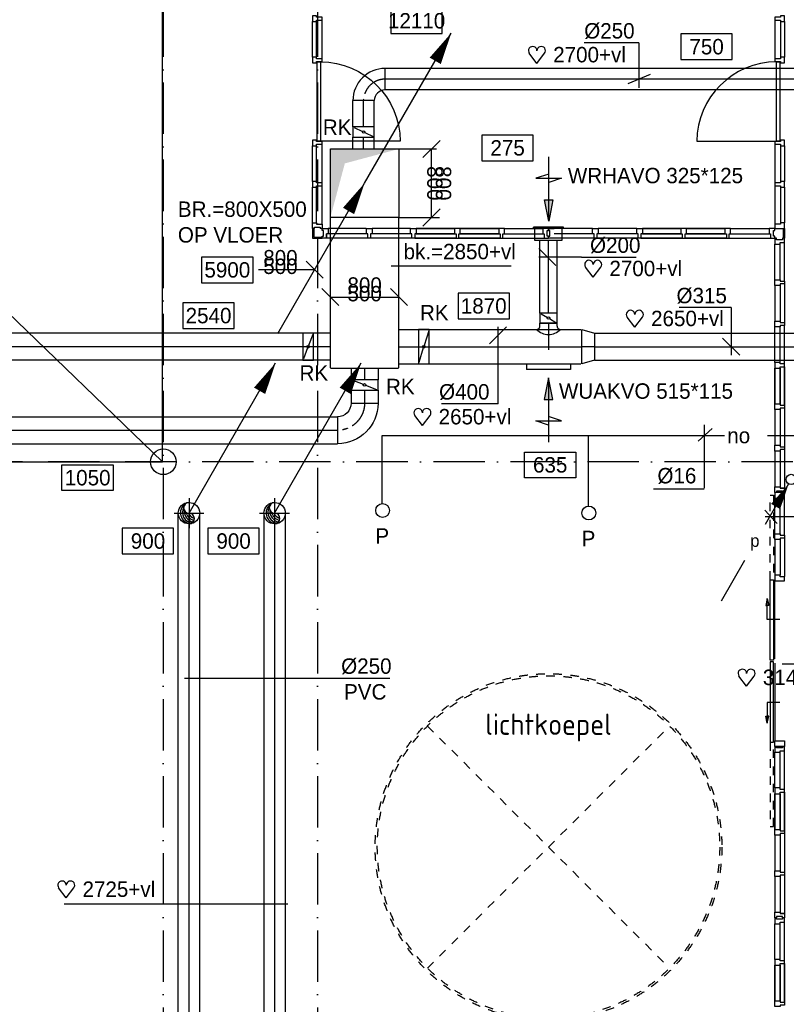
# Model space of a CAD drawing. Extents: x -39327 to 109237, y 358172 to 442272.
# Tile 92 of 96: x 69030 to 77986, y 422657 to 434156. Entities that reach past the tile are written whole.
import ezdxf
from ezdxf.enums import TextEntityAlignment as Align

# ---------------------------------------------------------------- set-up
doc = ezdxf.new("R2010")
doc.units = 0
doc.header["$LTSCALE"] = 100
for name, pattern in [('2322000', [45, 40, -5]), ('CENTER2', [11.25, 7.5, -1.25, 1.25, -1.25]), ('CENTER4', [5, 3.125, -0.625, 0.625, -0.625]), ('DASHDOT', [9, 6, -1.5, 0, -1.5]), ('HIDDEN', [2, 1, -1]), ('LURETOUR', [6, 4, -2])]:
    doc.linetypes.add(name, pattern=pattern)
doc.layers.get('0').update_dxf_attribs({"linetype": 'CONTINUOUS'})
for name, color, linetype in [('AL$1----_ALGEMEEN', 7, 'CONTINUOUS'), ('AL$1----_TEKST', 7, 'CONTINUOUS'), ('AL$7----_STRAMIEN', 1, 'DASHDOT'), ('AL28----_KONSTRUKTIE', 3, 'CONTINUOUS'), ('AL31----_BUITENKOZ', 7, 'CONTINUOUS'), ('AL32----_BINNENKOZ', 7, 'CONTINUOUS'), ('AL37----_DAKOPENING', 7, 'HIDDEN'), ('WL$1----', 4, 'CONTINUOUS'), ('WL570---', 3, 'CONTINUOUS'), ('WL570---_HARTLIJN', 1, 'CONTINUOUS'), ('WL570---_RETOUR', 3, 'CONTINUOUS'), ('WL570---_TOEVOER', 3, 'CONTINUOUS'), ('WM$1----', 1, 'CONTINUOUS'), ('WM570---', 1, 'CONTINUOUS')]:
    doc.layers.add(name, color=color, linetype=linetype)
doc.styles.add('BURO-018', font='BUROFONT.shx', dxfattribs={"height": 180})
doc.styles.get("Standard").update_dxf_attribs({"font": 'ISOCP'})

# ---------------------------------------------------------------- blocks, each defined once
blk = doc.blocks.new('LU-PIJL1')
at = {"color": 0, "linetype": 'CONTINUOUS'}
blk.add_line((0, 0), (10.12, 17.54), dxfattribs=at)
blk.add_lwpolyline([(10.12, 17.54, 0, 1.5, 0), (8.25, 14.29, 1.5, 1.5, 0)], format="xyseb", dxfattribs=at)
blk = doc.blocks.new('LU-ORND')
at = {"color": 0, "linetype": 'CONTINUOUS'}
for p, q in [((-3, 1.5), (-3, -1.5)), ((3, 1.5), (-3, 1.5)), ((3, -1.5), (3, 1.5)), ((-3, -1.5), (3, -1.5))]:
    blk.add_line(p, q, dxfattribs=at)
blk = doc.blocks.new('LU-2-KIZ')
at = {"color": 0, "linetype": 'CONTINUOUS'}
for p, q in [((-0.5, 0.5), (0.5, 0.5)), ((-0.5, -0.5), (-0.5, 0.5)), ((0.5, 0.5), (0.5, -0.5)), ((0.5, -0.5), (-0.5, -0.5))]:
    blk.add_line(p, q, dxfattribs=at)
for points in [[(-0.5, 0.5), (-0.289, 0.289), (0.5, 0.5)], [(-0.5, 0.5), (-0.289, 0.289), (-0.5, -0.5)]]:
    blk.add_solid(points, dxfattribs=at)
blk = doc.blocks.new('*U83', base_point=(65352, 74638))
at = {"layer": 'WM570---', "linetype": 'CONTINUOUS'}
for p, q in [((65452, 75138), (65252, 74938)), ((65352, 75038), (65352, 74238)), ((65452, 74338), (65252, 74138))]:
    blk.add_line(p, q, dxfattribs=at)
at = {"layer": 'WM570---', "linetype": 'CONTINUOUS', "style": 'BURO-018'}
for p in [(65302, 74638), (65402, 74638)]:
    blk.add_text('800', height=180, rotation=90, dxfattribs=at).set_placement(p, align=Align.CENTER)
blk = doc.blocks.new('LU-2D-K-320')
at = {"color": 0, "linetype": 'CONTINUOUS'}
for p, q in [((-0.5, 400), (0.5, 400)), ((-0.5, -400), (0.5, -400))]:
    blk.add_line(p, q, dxfattribs=at)
blk = doc.blocks.new('*U84', base_point=(65683, 73558))
at = {"layer": 'WM570---', "linetype": 'CONTINUOUS'}
for p, q in [((65184, 73658), (65383, 73458)), ((65984, 73658), (66183, 73458)), ((65283, 73558), (66083, 73558))]:
    blk.add_line(p, q, dxfattribs=at)
at = {"layer": 'WM570---', "linetype": 'CONTINUOUS', "style": 'BURO-018'}
for s, p in [('800', (65683, 73608)), ('500', (65683, 73508))]:
    blk.add_text(s, height=180, dxfattribs=at).set_placement(p, align=Align.CENTER)
blk = doc.blocks.new('LU-1D-Z--5A-1F4C8145')
at = {"color": 0, "linetype": 'CONTINUOUS'}
for p, q in [((-100, -290), (-100, -325)), ((-100, -325), (100, -325)), ((100, -290), (100, -325))]:
    blk.add_line(p, q, dxfattribs=at)
at = {"color": 0, "linetype": 'CONTINUOUS', "flags": 128}
for points in [[(-100, -290, 0.02182), (-100, -286, 0.037214), (-101, -283, 0.006436), (-102, -278, 0.02182), (-102, -276, 0.02182), (-104, -273, 0.02182), (-105, -270, 0.02182), (-107, -267, 0.02182), (-109, -264, 0.02182), (-112, -262, 0.02182), (-114, -259, 0.02182), (-117, -257, 0.02182), (-120, -255, 0.02182), (-123, -254, 0.02182), (-126, -252, 0.02182), (-128, -252, 0.006436), (-133, -251, 0.037214), (-136, -250, 0.02182), (-140, -250)], [(140, -250, 0.02182), (136, -250, 0.037214), (133, -251, 0.006436), (128, -252, 0.02182), (126, -252, 0.02182), (123, -254, 0.02182), (120, -255, 0.02182), (117, -257, 0.02182), (114, -259, 0.02182), (112, -262, 0.02182), (109, -264, 0.02182), (107, -267, 0.02182), (105, -270, 0.02182), (104, -273, 0.02182), (102, -276, 0.02182), (102, -278, 0.006436), (101, -283, 0.037214), (100, -286, 0.02182), (100, -290)]]:
    blk.add_lwpolyline(points, format="xyb", dxfattribs=at)
at = {"color": 0, "linetype": 'CONTINUOUS'}
blk.add_arc((0, -390), 198, 45, 135, dxfattribs=at)
at = {"layer": 'WL570---_HARTLIJN', "linetype": 'CENTER4'}
blk.add_line((0, -325), (0, 0), dxfattribs=at)
blk = doc.blocks.new('LU-1D-KL-C874')
at = {"color": 0, "linetype": 'CONTINUOUS'}
for p, q in [((-58, 100), (-58, -100)), ((58, 100), (-58, 100)), ((51, 87), (7, 13)), ((58, -100), (58, 100)), ((-58, -100), (58, -100)), ((-7, -13), (-51, -87))]:
    blk.add_line(p, q, dxfattribs=at)
blk.add_circle((0, 0), 14.6, dxfattribs=at)
blk = doc.blocks.new('LU-1D-K-C8')
at = {"color": 0, "linetype": 'CONTINUOUS'}
for p, q in [((-0.5, 100), (0.5, 100)), ((-0.5, -100), (0.5, -100))]:
    blk.add_line(p, q, dxfattribs=at)
at = {"layer": 'WL570---_HARTLIJN', "linetype": 'CENTER2'}
blk.add_line((-0.5, 0), (0.5, 0), dxfattribs=at)
blk = doc.blocks.new('LU-PIJL6')
at = {"color": 0, "linetype": 'CONTINUOUS'}
for p, q in [((-5, -1.5), (-5, 1.5)), ((-5, 1.5), (-4.5, 0)), ((0, 0), (-7.5, 0)), ((-5.5, 0), (-5, -1.5)), ((-2.5, -0.5), (-2.5, 0.5)), ((-2.5, 0.5), (0, 0)), ((0, 0), (-2.5, -0.5))]:
    blk.add_line(p, q, dxfattribs=at)
blk.add_solid([(-2.5, 0.5), (-2.5, -0.5), (0, 0)], dxfattribs=at)
blk = doc.blocks.new('LU-1D-K-FA')
at = {"color": 0, "linetype": 'CONTINUOUS'}
for p, q in [((-0.5, 125), (0.5, 125)), ((-0.5, -125), (0.5, -125))]:
    blk.add_line(p, q, dxfattribs=at)
at = {"layer": 'WL570---_HARTLIJN', "linetype": 'CENTER2'}
blk.add_line((-0.5, 0), (0.5, 0), dxfattribs=at)
blk = doc.blocks.new('LU-1D-B-1-FA5AFA')
at = {"color": 0, "linetype": 'CONTINUOUS'}
for p, q in [((-125, 250), (125, 250)), ((-250, 125), (-250, -125))]:
    blk.add_line(p, q, dxfattribs=at)
for radius in [125, 375]:
    blk.add_arc((-250, 250), radius, 270, 0, dxfattribs=at)
at = {"layer": 'WL570---_HARTLIJN', "linetype": 'CENTER4'}
blk.add_arc((-250, 250), 250, 270, 0, dxfattribs=at)
blk = doc.blocks.new('LU-1-KI2')
at = {"color": 0, "linetype": 'CONTINUOUS'}
blk.add_circle((0, 0), 0.5, dxfattribs=at)
for centre, start, end in [((0.098, 0.01), 122.9221, 266.9628), ((0.191, 0.038), 151.6522, 263.7819), ((0.278, 0.084), 174.6069, 260.2716), ((0.354, 0.146), 192.3501, 256.1233), ((0.416, 0.222), 206.1028, 250.6419)]:
    blk.add_arc(centre, 0.5, start, end, dxfattribs=at)
at = {"layer": 'WL570---_HARTLIJN', "linetype": 'CENTER4'}
for p, q in [((0, 0.7), (0, -0.7)), ((-0.7, 0), (0.7, 0))]:
    blk.add_line(p, q, dxfattribs=at)
at = {"layer": 'WL570---_HARTLIJN', "color": 0, "linetype": 'CONTINUOUS'}
for centre, start, end in [((0, 0.25), 90, 270), ((0, -0.25), 270, 90)]:
    blk.add_arc(centre, 0.25, start, end, dxfattribs=at)
blk = doc.blocks.new('HART')
at = {"color": 1}
for q in [(-39.7, 52.4), (39.7, 52.4)]:
    blk.add_line((0, 0), q, dxfattribs=at)
for centre, start, end in [((-22.1, 65.7), 0, 217.1867), ((22.1, 65.7), 322.8133, 180)]:
    blk.add_arc(centre, 22.1, start, end, dxfattribs=at)
blk = doc.blocks.new('*U145', base_point=(69598, 74162))
at = {"layer": 'WM570---', "linetype": 'CONTINUOUS'}
for p, q in [((69498, 74262), (69698, 74063)), ((69998, 74162), (69498, 74162)), ((69998, 74162), (70638, 74162))]:
    blk.add_line(p, q, dxfattribs=at)
at = {"layer": 'WM570---', "linetype": 'CONTINUOUS', "style": 'BURO-018'}
blk.add_text('%%c200', height=180, dxfattribs=at).set_placement((70098, 74212))
blk = doc.blocks.new('LU-1D-K-13B')
at = {"color": 0, "linetype": 'CONTINUOUS'}
for p, q in [((-0.5, 157.5), (0.5, 157.5)), ((-0.5, -157.5), (0.5, -157.5))]:
    blk.add_line(p, q, dxfattribs=at)
at = {"layer": 'WL570---_HARTLIJN', "linetype": 'CENTER2'}
blk.add_line((-0.5, 0), (0.5, 0), dxfattribs=at)
blk = doc.blocks.new('LU-1D-KL1-13B7A')
at = {"color": 0, "linetype": 'CONTINUOUS'}
for p, q in [((-61, 158), (-61, -158)), ((61, 158), (-61, 158)), ((55, 143), (6, 14)), ((61, -158), (61, 158)), ((-6, -14), (-55, -143)), ((-61, -158), (61, -158))]:
    blk.add_line(p, q, dxfattribs=at)
blk.add_circle((0, 0), 15.2, dxfattribs=at)
blk = doc.blocks.new('LU-1D-K-190')
at = {"color": 0, "linetype": 'CONTINUOUS'}
for p, q in [((-0.5, 200), (0.5, 200)), ((-0.5, -200), (0.5, -200))]:
    blk.add_line(p, q, dxfattribs=at)
at = {"layer": 'WL570---_HARTLIJN', "linetype": 'CENTER2'}
blk.add_line((-0.5, 0), (0.5, 0), dxfattribs=at)
blk = doc.blocks.new('*U98', base_point=(71424, 73382))
at = {"layer": 'WM570---', "linetype": 'CONTINUOUS'}
for p, q in [((71325, 73283), (71524, 73482)), ((71424, 72582), (71424, 73482)), ((71424, 72582), (70765, 72582))]:
    blk.add_line(p, q, dxfattribs=at)
at = {"layer": 'WM570---', "linetype": 'CONTINUOUS', "style": 'BURO-018'}
blk.add_text('%%c400', height=180, dxfattribs=at).set_placement((71324, 72632), align=Align.RIGHT)
blk = doc.blocks.new('LU-1D-VC-13B19094')
at = {"color": 0, "linetype": 'CONTINUOUS'}
for p, q in [((148.1, 200), (0, 157.5)), ((0, 157.5), (0, -157.5)), ((148.1, -200), (148.1, 200)), ((0, -157.5), (148.1, -200))]:
    blk.add_line(p, q, dxfattribs=at)
at = {"layer": 'WL570---_HARTLIJN', "linetype": 'CENTER4'}
blk.add_line((0, 0), (148.1, 0), dxfattribs=at)
blk = doc.blocks.new('LU-1D-KL1-1907E')
at = {"color": 0, "linetype": 'CONTINUOUS'}
for p, q in [((-63, 200), (-63, -200)), ((63, 200), (-63, 200)), ((58, 185), (5, 15)), ((63, -200), (63, 200)), ((-5, -15), (-58, -185)), ((-63, -200), (63, -200))]:
    blk.add_line(p, q, dxfattribs=at)
blk.add_circle((0, 0), 15.8, dxfattribs=at)
blk = doc.blocks.new('LU-1D-B-1-13B5A13B')
at = {"color": 0, "linetype": 'CONTINUOUS'}
for p, q in [((-157.5, 315), (157.5, 315)), ((-315, 157.5), (-315, -157.5))]:
    blk.add_line(p, q, dxfattribs=at)
for radius in [157.5, 472.5]:
    blk.add_arc((-315, 315), radius, 270, 0, dxfattribs=at)
at = {"layer": 'WL570---_HARTLIJN', "linetype": 'CENTER4'}
blk.add_arc((-315, 315), 315, 270, 0, dxfattribs=at)
blk = doc.blocks.new('*U223', base_point=(70654, 76632))
at = {"color": 0, "linetype": 'CONTINUOUS'}
for p, q in [((70654, 76932), (70014, 76932)), ((70654, 76932), (70654, 76407)), ((70784, 76561), (70524, 76453))]:
    blk.add_line(p, q, dxfattribs=at)
at = {"layer": 'WM570---', "linetype": 'CONTINUOUS', "style": 'BURO-018'}
blk.add_text('%%c250', height=180, dxfattribs=at).set_placement((70604, 76982), align=Align.RIGHT)
blk = doc.blocks.new('LU-1D-KL1-FA77')
at = {"color": 0, "linetype": 'CONTINUOUS'}
for p, q in [((-60, 125), (-60, -125)), ((60, 125), (-60, 125)), ((60, -125), (60, 125)), ((53, 112), (6, 13)), ((-6, -13), (-53, -112)), ((-60, -125), (60, -125))]:
    blk.add_line(p, q, dxfattribs=at)
blk.add_circle((0, 0), 14.9, dxfattribs=at)
blk = doc.blocks.new('LDV4')
at = {"color": 0, "linetype": 'CONTINUOUS'}
for p, q in [((-0.25, -0.433), (-2.5, -4.33)), ((-4.5, -7.794), (-6.75, -11.691))]:
    blk.add_line(p, q, dxfattribs=at)
blk.add_lwpolyline([(-0.25, -0.433, 0, 1, 0), (-1.5, -2.598, 1, 1, 0)], format="xyseb", dxfattribs=at)
blk.add_circle((0, 0), 0.5, dxfattribs=at)
at = {"color": 0, "linetype": 'CONTINUOUS', "style": 'BURO-018'}
blk.add_attdef('LD_TEXT1', text='', height=1.8, dxfattribs=at).set_placement((-3.5, -6.062), align=Align.MIDDLE)
blk = doc.blocks.new('*U225', base_point=(71732, 73540))
at = {"color": 0, "linetype": 'CONTINUOUS'}
for p, q in [((71732, 73840), (71126, 73840)), ((71732, 73840), (71732, 73282)), ((71632, 73482), (71832, 73283))]:
    blk.add_line(p, q, dxfattribs=at)
at = {"layer": 'WM570---', "linetype": 'CONTINUOUS', "style": 'BURO-018'}
blk.add_text('%%c315', height=180, dxfattribs=at).set_placement((71682, 73890), align=Align.RIGHT)
blk = doc.blocks.new('2322000-2')
at = {"layer": 'WM$1----', "color": 0, "style": 'BURO-018'}
blk.add_text('no', height=180, dxfattribs=at).set_placement((77430, 429298), align=Align.MIDDLE)

msp = doc.modelspace()

# ---------------------------------------------------------------- linework, layer by layer
at = {"color": 8, "linetype": 'CONTINUOUS'}
for p, q in [((76941, 432735.8), (77871, 432735.8)), ((77851, 428634.8), (77851, 428567.8)), ((77965, 428634.8), (77851, 428634.8)), ((77965, 428584.8), (77965, 428634.8)), ((77851, 428567.8), (77914, 428567.8)), ((77914, 428567.8), (77914, 428584.8)), ((77914, 428584.8), (77965, 428584.8))]:
    msp.add_line(p, q, dxfattribs=at)
at = {"color": 3, "linetype": 'CONTINUOUS'}
for p, q in [((75032.1, 431716.8), (75032.1, 431731.8)), ((75383.9, 431731.8), (75032.4, 431731.8)), ((75383.9, 431716.8), (75383.9, 431731.8))]:
    msp.add_line(p, q, dxfattribs=at)
at = {"color": 8, "linetype": 'CONTINUOUS'}
for points in [[(72451, 434201.3), (72451, 434134.3), (72498, 434134.3), (72498, 434151.3), (72565, 434151.3), (72565, 434184.3), (72498, 434184.3), (72498, 434201.3)], [(77965, 434134.3), (77965, 434201.3), (77918, 434201.3), (77918, 434184.3), (77851, 434184.3), (77851, 434151.3), (77918, 434151.3), (77918, 434134.3)], [(72451, 433717.8), (72451, 433650.8), (72498, 433650.8), (72498, 433667.8), (72565, 433667.8), (72565, 433700.8), (72498, 433700.8), (72498, 433717.8)], [(77965, 433650.8), (77965, 433717.8), (77918, 433717.8), (77918, 433700.8), (77851, 433700.8), (77851, 433667.8), (77918, 433667.8), (77918, 433650.8)], [(72451, 432750.8), (72451, 432683.8), (72498, 432683.8), (72498, 432700.8), (72565, 432700.8), (72565, 432733.8), (72498, 432733.8), (72498, 432750.8)], [(77965, 432683.8), (77965, 432750.8), (77918, 432750.8), (77918, 432733.8), (77851, 432733.8), (77851, 432700.8), (77918, 432700.8), (77918, 432683.8)], [(72451, 432267.3), (72451, 432200.3), (72498, 432200.3), (72498, 432217.3), (72565, 432217.3), (72565, 432250.3), (72498, 432250.3), (72498, 432267.3)], [(77965, 432200.3), (77965, 432267.3), (77918, 432267.3), (77918, 432250.3), (77851, 432250.3), (77851, 432217.3), (77918, 432217.3), (77918, 432200.3)]]:
    msp.add_lwpolyline(points, close=True, dxfattribs=at)
msp.add_lwpolyline([(72545, 433665.8, -0.4087238), (73475, 432735.8), (72545, 432735.8)], format="xyb", dxfattribs=at)
msp.add_arc((77879.8, 432727), 938.9, 90.53799, 179.46201, dxfattribs=at)
at = {"layer": 'AL$1----_ALGEMEEN', "color": 8}
for p, q in [((70699, 428992.8), (61708, 437652.8)), ((70699, 428992.8), (70699, 437652.8)), ((61708, 428992.8), (70699, 428992.8))]:
    msp.add_line(p, q, dxfattribs=at)
at = {"layer": 'AL$7----_STRAMIEN', "color": 1}
for p, q in [((70708, 438822.2), (70708, 402640.1)), ((72508, 438822.2), (72508, 369654)), ((90664.5, 428992.8), (8116, 428992.8))]:
    msp.add_line(p, q, dxfattribs=at)
at = {"layer": 'AL28----_KONSTRUKTIE', "color": 8}
msp.add_circle((70708, 428992.8), 150, dxfattribs=at)
at = {"layer": 'AL31----_BUITENKOZ', "color": 8, "linetype": 'CONTINUOUS'}
for p, q in [((72504, 432735.8), (72504, 433665.8)), ((72504, 433665.8), (72545, 433665.8)), ((72545, 433665.8), (72545, 432735.8)), ((77871, 433665.8), (77912, 433665.8)), ((77871, 432735.8), (77871, 433665.8)), ((77912, 433665.8), (77912, 432735.8)), ((72545, 432735.8), (72504, 432735.8)), ((77912, 432735.8), (77871, 432735.8)), ((77796.4, 426677.3), (77796.4, 427615.8)), ((77796.4, 427615.8), (77837.4, 427615.8)), ((77837.4, 427615.8), (77837.4, 426677.3)), ((77851, 426692.3), (77851, 427600.8)), ((77837.4, 426677.3), (77796.4, 426677.3)), ((77837.4, 426657.3), (77796.4, 426657.3)), ((77796.4, 426657.3), (77796.4, 425718.8)), ((77837.4, 425718.8), (77837.4, 426657.3)), ((77851, 426642.3), (77851, 425733.8)), ((77796.4, 425718.8), (77837.4, 425718.8))]:
    msp.add_line(p, q, dxfattribs=at)
at = {"layer": 'AL31----_BUITENKOZ', "color": 8, "linetype": 'HIDDEN'}
for p, q in [((77796.4, 427615.8), (77796.4, 428601.3)), ((77796.4, 428601.3), (77837.4, 428601.3)), ((77837.4, 428601.3), (77837.4, 427615.8))]:
    msp.add_line(p, q, dxfattribs=at)
at = {"layer": 'AL31----_BUITENKOZ', "color": 8}
for p, q in [((77764, 427394.6), (77747.7, 427312.5)), ((77764, 427394.6), (77780.4, 427312.5)), ((77764, 427151.9), (77764, 427394.6)), ((77747.7, 427312.5), (77764, 427312.5)), ((77780.4, 427312.5), (77764, 427312.5)), ((77910.7, 427151.6), (77764, 427151.9)), ((77910.7, 426182.9), (77764, 426182.6)), ((77764, 426182.6), (77764, 425939.9))]:
    msp.add_line(p, q, dxfattribs=at)
for points in [[(77764, 425939.9), (77747.7, 426022), (77764, 426022)], [(77764, 425939.9), (77780.4, 426022), (77764, 426022)]]:
    msp.add_lwpolyline(points, dxfattribs=at)
at = {"layer": 'AL31----_BUITENKOZ', "color": 8, "linetype": 'HIDDEN'}
msp.add_lwpolyline([(77796.4, 425718.8), (77796.4, 424733.3), (77837.4, 424733.3), (77837.4, 425718.8)], dxfattribs=at)
at = {"layer": 'AL32----_BINNENKOZ', "color": 8}
for p, q in [((72451, 433717.8), (72451, 434134.3)), ((72498, 433717.8), (72498, 434134.3)), ((72565, 433700.8), (72565, 434151.3)), ((77851, 434151.3), (77851, 433700.8)), ((77918, 434134.3), (77918, 433717.8)), ((77965, 434134.3), (77965, 433717.8)), ((72451, 432267.3), (72451, 432683.8)), ((72498, 432267.3), (72498, 432683.8)), ((72565, 432250.3), (72565, 432700.8)), ((77851, 432700.8), (77851, 432250.3)), ((77918, 432683.8), (77918, 432267.3)), ((77965, 432683.8), (77965, 432267.3)), ((72451, 431783.8), (72451, 432200.3)), ((72498, 431783.8), (72498, 432200.3)), ((72565, 431766.8), (72565, 432217.3)), ((77851, 432217.3), (77851, 431766.8)), ((77918, 432200.3), (77918, 431783.8)), ((77965, 432200.3), (77965, 431783.8)), ((72451, 431716.8), (72451, 431783.8)), ((72451, 431783.8), (72498, 431783.8)), ((72451, 431716.8), (72451, 431602.8)), ((72451, 431716.8), (72474, 431716.8)), ((72474, 431716.8), (72451, 431716.8)), ((72466, 431716.8), (72466, 431617.8)), ((72474, 431716.8), (72474, 431733.8)), ((72474, 431733.8), (72541, 431733.8)), ((72498, 431783.8), (72498, 431766.8)), ((72498, 431766.8), (72565, 431766.8)), ((72541, 431733.8), (72541, 431716.8)), ((72565, 431716.8), (72541, 431716.8)), ((72565, 431766.8), (72565, 431716.8)), ((72565, 431694.8), (72565, 431716.8)), ((72565, 431716.8), (72632, 431716.8)), ((72632, 431716.8), (72632, 431653.8)), ((73079.5, 431716.8), (72632, 431716.8)), ((73080, 431653.8), (73080, 431716.8)), ((73080, 431716.8), (73147, 431716.8)), ((73147, 431716.8), (73147, 431653.8)), ((73595.2, 431716.8), (73147, 431716.8)), ((73595.2, 431716.8), (73147, 431716.8)), ((73595.2, 431653.8), (73595.2, 431716.8)), ((73595.2, 431716.8), (73662.2, 431716.8)), ((73662.2, 431716.8), (73662.2, 431653.8)), ((73662.2, 431716.8), (74110.4, 431716.8)), ((74110.4, 431716.8), (73662.2, 431716.8)), ((73662.2, 431716.8), (74110.4, 431716.8)), ((74110.4, 431716.8), (73662.2, 431716.8)), ((74177.4, 431716.8), (74110.4, 431716.8)), ((74110.4, 431716.8), (74110.4, 431653.8)), ((74177.4, 431653.8), (74177.4, 431716.8)), ((74177.4, 431716.8), (74625.8, 431716.8)), ((74625.8, 431716.8), (74177.4, 431716.8)), ((74177.4, 431716.8), (74625.8, 431716.8)), ((74625.8, 431716.8), (74177.4, 431716.8)), ((74692.8, 431716.8), (74625.8, 431716.8)), ((74625.8, 431716.8), (74625.8, 431653.8)), ((74692.8, 431716.8), (75141, 431716.8)), ((74692.8, 431716.8), (75141, 431716.8)), ((74692.8, 431653.8), (74692.8, 431716.8)), ((75208, 431716.8), (75141, 431716.8)), ((75141, 431716.8), (75141, 431653.8)), ((75208, 431694.8), (75208, 431716.8)), ((75208, 431716.8), (75275, 431716.8)), ((75208, 431694.8), (75208, 431716.8)), ((75722.5, 431716.8), (75275, 431716.8)), ((75723, 431653.8), (75723, 431716.8)), ((75723, 431716.8), (75790, 431716.8)), ((75790, 431716.8), (75790, 431653.8)), ((76238.2, 431716.8), (75790, 431716.8)), ((76238.2, 431716.8), (75790, 431716.8)), ((76238.2, 431653.8), (76238.2, 431716.8)), ((76238.2, 431716.8), (76305.2, 431716.8)), ((76305.2, 431716.8), (76305.2, 431653.8)), ((76305.2, 431716.8), (76753.4, 431716.8)), ((76753.4, 431716.8), (76305.2, 431716.8)), ((76305.2, 431716.8), (76753.4, 431716.8)), ((76753.4, 431716.8), (76305.2, 431716.8)), ((76820.4, 431716.8), (76753.4, 431716.8)), ((76753.4, 431716.8), (76753.4, 431653.8)), ((76820.4, 431653.8), (76820.4, 431716.8)), ((76820.4, 431716.8), (77268.8, 431716.8)), ((77268.8, 431716.8), (76820.4, 431716.8)), ((76820.4, 431716.8), (77268.8, 431716.8)), ((77268.8, 431716.8), (76820.4, 431716.8)), ((77335.8, 431716.8), (77268.8, 431716.8)), ((77268.8, 431716.8), (77268.8, 431653.8)), ((77335.8, 431716.8), (77784, 431716.8)), ((77335.8, 431716.8), (77784, 431716.8)), ((77335.8, 431653.8), (77335.8, 431716.8)), ((77851, 431716.8), (77784, 431716.8)), ((77784, 431716.8), (77784, 431653.8)), ((77918, 431766.8), (77851, 431766.8)), ((77851, 431766.8), (77851, 431716.8)), ((77851, 431694.8), (77851, 431716.8)), ((77851, 431716.8), (77965, 431716.8)), ((77965, 431783.8), (77918, 431783.8)), ((77918, 431783.8), (77918, 431766.8)), ((77950, 431716.8), (77950, 431602.8)), ((77965, 431716.8), (77965, 431783.8)), ((77965, 431716.8), (77965, 431602.8)), ((72451, 431602.8), (72565, 431602.8)), ((72466, 431617.8), (72565, 431617.8)), ((72581, 431694.8), (72565, 431694.8)), ((72565, 431602.8), (72565, 431627.8)), ((72565, 431627.8), (72581, 431627.8)), ((72615, 431602.8), (72565, 431602.8)), ((72581, 431627.8), (72581, 431694.8)), ((72615, 431602.8), (72615, 431653.8)), ((72632, 431653.8), (72615, 431653.8)), ((72615, 431653.8), (72615, 431602.8)), ((73096.5, 431602.8), (72615, 431602.8)), ((73079.5, 431653.8), (72632, 431653.8)), ((73097, 431653.8), (73080, 431653.8)), ((73097, 431602.8), (73097, 431653.8)), ((73130, 431602.8), (73097, 431602.8)), ((73147, 431653.8), (73130, 431653.8)), ((73130, 431653.8), (73130, 431602.8)), ((73612.2, 431602.8), (73130, 431602.8)), ((73595.2, 431653.8), (73147, 431653.8)), ((73612.2, 431653.8), (73595.2, 431653.8)), ((73612.2, 431602.8), (73612.2, 431653.8)), ((73645.2, 431602.8), (73612.2, 431602.8)), ((73662.2, 431653.8), (73645.2, 431653.8)), ((73645.2, 431653.8), (73645.2, 431602.8)), ((73645.2, 431602.8), (74127.4, 431602.8)), ((74127.4, 431602.8), (73645.2, 431602.8)), ((73662.2, 431653.8), (74110.4, 431653.8)), ((74110.4, 431653.8), (73662.2, 431653.8)), ((74110.4, 431653.8), (74127.4, 431653.8)), ((74127.4, 431653.8), (74127.4, 431602.8)), ((74127.4, 431602.8), (74160.4, 431602.8)), ((74160.4, 431602.8), (74160.4, 431653.8)), ((74160.4, 431653.8), (74177.4, 431653.8)), ((74160.4, 431602.8), (74642.8, 431602.8)), ((74642.8, 431602.8), (74160.4, 431602.8)), ((74177.4, 431653.8), (74625.8, 431653.8)), ((74625.8, 431653.8), (74177.4, 431653.8)), ((74625.8, 431653.8), (74642.8, 431653.8)), ((74642.8, 431653.8), (74642.8, 431602.8)), ((74642.8, 431602.8), (74675.8, 431602.8)), ((74675.8, 431602.8), (74675.8, 431653.8)), ((74675.8, 431653.8), (74692.8, 431653.8)), ((74675.8, 431602.8), (75158, 431602.8)), ((74692.8, 431653.8), (75141, 431653.8)), ((75141, 431653.8), (75158, 431653.8)), ((75158, 431653.8), (75158, 431602.8)), ((75158, 431602.8), (75208, 431602.8)), ((75192, 431627.8), (75192, 431694.8)), ((75192, 431694.8), (75208, 431694.8)), ((75208, 431627.8), (75192, 431627.8)), ((75224, 431694.8), (75208, 431694.8)), ((75208, 431602.8), (75208, 431627.8)), ((75208, 431627.8), (75224, 431627.8)), ((75208, 431602.8), (75208, 431627.8)), ((75258, 431602.8), (75208, 431602.8)), ((75224, 431627.8), (75224, 431694.8)), ((75739.5, 431602.8), (75258, 431602.8)), ((75722.5, 431653.8), (75275, 431653.8)), ((75740, 431653.8), (75723, 431653.8)), ((75740, 431602.8), (75740, 431653.8)), ((75773, 431602.8), (75740, 431602.8)), ((75790, 431653.8), (75773, 431653.8)), ((75773, 431653.8), (75773, 431602.8)), ((76255.2, 431602.8), (75773, 431602.8)), ((76238.2, 431653.8), (75790, 431653.8)), ((76255.2, 431653.8), (76238.2, 431653.8)), ((76255.2, 431602.8), (76255.2, 431653.8)), ((76288.2, 431602.8), (76255.2, 431602.8)), ((76305.2, 431653.8), (76288.2, 431653.8)), ((76288.2, 431653.8), (76288.2, 431602.8)), ((76288.2, 431602.8), (76770.4, 431602.8)), ((76770.4, 431602.8), (76288.2, 431602.8)), ((76305.2, 431653.8), (76753.4, 431653.8)), ((76753.4, 431653.8), (76305.2, 431653.8)), ((76753.4, 431653.8), (76770.4, 431653.8)), ((76770.4, 431653.8), (76770.4, 431602.8)), ((76770.4, 431602.8), (76803.4, 431602.8)), ((76803.4, 431602.8), (76803.4, 431653.8)), ((76803.4, 431653.8), (76820.4, 431653.8)), ((76803.4, 431602.8), (77285.8, 431602.8)), ((77285.8, 431602.8), (76803.4, 431602.8)), ((76820.4, 431653.8), (77268.8, 431653.8)), ((77268.8, 431653.8), (76820.4, 431653.8)), ((77268.8, 431653.8), (77285.8, 431653.8)), ((77285.8, 431653.8), (77285.8, 431602.8)), ((77285.8, 431602.8), (77318.8, 431602.8)), ((77318.8, 431602.8), (77318.8, 431653.8)), ((77318.8, 431653.8), (77335.8, 431653.8)), ((77318.8, 431602.8), (77801, 431602.8)), ((77335.8, 431653.8), (77784, 431653.8)), ((77784, 431653.8), (77801, 431653.8)), ((77801, 431653.8), (77801, 431602.8)), ((77801, 431602.8), (77851, 431602.8)), ((77835, 431627.8), (77835, 431694.8)), ((77835, 431694.8), (77851, 431694.8)), ((77851, 431627.8), (77835, 431627.8)), ((77851, 431602.8), (77851, 431627.8)), ((77873, 431602.8), (77851, 431602.8)), ((77851, 431602.8), (77851, 431535.8)), ((77873, 431586.8), (77873, 431602.8)), ((77940, 431586.8), (77873, 431586.8)), ((77965, 431602.8), (77940, 431602.8)), ((77940, 431602.8), (77940, 431586.8)), ((77965, 431552.8), (77965, 431602.8)), ((77851, 431535.8), (77914, 431535.8)), ((77851, 431119.8), (77851, 431535.8)), ((77851, 431119.8), (77851, 431535.8)), ((77914, 431535.8), (77914, 431552.8)), ((77914, 431552.8), (77965, 431552.8)), ((77914, 431119.8), (77914, 431535.8)), ((77965, 431102.8), (77965, 431552.8)), ((77851, 431052.8), (77851, 431119.8)), ((77851, 431119.8), (77914, 431119.8)), ((77851, 431052.8), (77851, 430636.3)), ((77914, 431052.8), (77851, 431052.8)), ((77851, 431052.8), (77851, 430636.3)), ((77914, 431119.8), (77914, 431102.8)), ((77914, 431102.8), (77965, 431102.8)), ((77965, 431069.8), (77914, 431069.8)), ((77914, 431069.8), (77914, 431052.8)), ((77914, 431052.8), (77914, 430636.3)), ((77965, 431102.8), (77965, 431069.8)), ((77965, 431069.8), (77965, 430619.3)), ((77851, 430569.3), (77851, 430636.3)), ((77851, 430636.3), (77914, 430636.3)), ((77851, 430152.8), (77851, 430569.3)), ((77914, 430569.3), (77851, 430569.3)), ((77851, 430152.8), (77851, 430569.3)), ((77914, 430636.3), (77914, 430619.3)), ((77914, 430619.3), (77965, 430619.3)), ((77965, 430586.3), (77914, 430586.3)), ((77914, 430586.3), (77914, 430569.3)), ((77914, 430152.8), (77914, 430569.3)), ((77965, 430619.3), (77965, 430586.3)), ((77965, 430135.8), (77965, 430586.3)), ((77914, 430152.8), (77851, 430152.8)), ((77851, 430152.8), (77851, 430085.8)), ((77914, 430135.8), (77914, 430152.8)), ((77965, 430135.8), (77914, 430135.8)), ((77914, 430085.8), (77914, 430102.8)), ((77914, 430102.8), (77965, 430102.8)), ((77965, 430102.8), (77965, 430135.8)), ((77965, 429652.3), (77965, 430102.8)), ((77965, 430102.8), (77965, 429652.3)), ((77851, 429669.3), (77851, 430085.8)), ((77851, 430085.8), (77914, 430085.8)), ((77851, 430085.8), (77851, 429669.3)), ((77851, 429669.3), (77851, 430085.8)), ((77851, 430085.8), (77851, 429669.3)), ((77914, 429669.3), (77914, 430085.8)), ((77914, 430085.8), (77914, 429669.3)), ((77851, 429602.3), (77851, 429669.3)), ((77851, 429669.3), (77914, 429669.3)), ((77914, 429669.3), (77914, 429652.3)), ((77914, 429652.3), (77965, 429652.3)), ((77965, 429652.3), (77965, 429619.3)), ((77851, 429602.3), (77851, 429185.8)), ((77851, 429602.3), (77851, 429185.8)), ((77914, 429602.3), (77851, 429602.3)), ((77965, 429619.3), (77914, 429619.3)), ((77914, 429619.3), (77914, 429602.3)), ((77914, 429602.3), (77914, 429185.8)), ((77965, 429619.3), (77965, 429168.8)), ((77851, 429118.8), (77851, 429185.8)), ((77851, 429185.8), (77914, 429185.8)), ((77914, 429185.8), (77914, 429168.8)), ((77914, 429168.8), (77965, 429168.8)), ((77965, 429168.8), (77965, 429135.8)), ((77914, 429118.8), (77851, 429118.8)), ((77851, 429118.3), (77851, 428701.8)), ((77965, 429135.8), (77914, 429135.8)), ((77914, 429135.8), (77914, 429118.8)), ((77914, 429118.3), (77914, 428701.8)), ((77965, 429135.3), (77965, 428684.8)), ((77851, 428634.8), (77851, 428701.8)), ((77851, 428701.8), (77914, 428701.8)), ((77873, 428634.8), (77851, 428634.8)), ((77940, 428650.8), (77873, 428650.8)), ((77873, 428650.8), (77873, 428634.8)), ((77914, 428701.8), (77914, 428684.8)), ((77965, 428684.8), (77914, 428684.8)), ((77914, 428684.8), (77965, 428684.8)), ((77940, 428634.8), (77940, 428650.8)), ((77965, 428634.8), (77940, 428634.8)), ((77965, 428684.8), (77965, 428634.8)), ((77851, 428151.8), (77851, 428567.8)), ((77851, 428151.8), (77851, 428567.8)), ((77914, 428151.8), (77914, 428567.8)), ((77965, 428134.8), (77965, 428584.8)), ((77851, 428084.8), (77851, 428151.8)), ((77851, 428151.8), (77914, 428151.8)), ((77914, 428151.8), (77914, 428134.8)), ((77914, 428134.8), (77965, 428134.8)), ((77965, 428134.8), (77965, 428101.8)), ((77851, 428084.8), (77851, 427668.3)), ((77914, 428084.8), (77851, 428084.8)), ((77851, 428084.8), (77851, 427668.3)), ((77965, 428101.8), (77914, 428101.8)), ((77914, 428101.8), (77914, 428084.8)), ((77914, 428084.8), (77914, 427668.3)), ((77965, 428101.8), (77965, 427651.3)), ((77851, 427667.8), (77851, 427600.8)), ((77914, 427667.8), (77851, 427667.8)), ((77851, 427600.8), (77965, 427600.8)), ((77914, 427650.8), (77914, 427667.8)), ((77965, 427650.8), (77914, 427650.8)), ((77965, 427600.8), (77965, 427650.8)), ((77965, 423715.3), (77914, 423715.3))]:
    msp.add_line(p, q, dxfattribs=at)
msp.add_lwpolyline([(77851, 425666.8), (77851, 425733.8), (77965, 425733.8), (77965, 425666.8), (77898, 425666.8), (77898, 425666.8)], close=True, dxfattribs=at)
for points in [[(77965, 425666.8), (77940, 425666.8), (77940, 425650.8), (77873, 425650.8), (77873, 425666.8), (77851, 425666.8), (77851, 425599.8), (77914, 425599.8), (77914, 425616.8), (77965, 425616.8), (77965, 425666.8)], [(77965, 425166.3), (77965, 425616.8)], [(77851, 425183.3), (77851, 425599.8)], [(77851, 425183.3), (77851, 425599.8)], [(77914, 425183.3), (77914, 425599.8)], [(77965, 425166.3), (77914, 425166.3), (77914, 425183.3), (77851, 425183.3), (77851, 425116.3), (77914, 425116.3), (77914, 425133.3), (77965, 425133.3), (77965, 425166.3)], [(77851, 424699.8), (77851, 425116.3)], [(77851, 425116.3), (77851, 424699.8)], [(77851, 424699.8), (77851, 425116.3)], [(77851, 425116.3), (77851, 424699.8)], [(77914, 424699.8), (77914, 425116.3)], [(77914, 425116.3), (77914, 424699.8)], [(77965, 424682.8), (77965, 425133.3)], [(77965, 425133.3), (77965, 424682.8)], [(77965, 424649.8), (77914, 424649.8), (77914, 424632.8), (77851, 424632.8), (77851, 424699.8), (77914, 424699.8), (77914, 424682.8), (77965, 424682.8), (77965, 424649.8)], [(77851, 424632.8), (77851, 424216.3)], [(77851, 424632.8), (77851, 424216.3)], [(77914, 424632.8), (77914, 424216.3)], [(77965, 424649.8), (77965, 424199.3)], [(77965, 424166.3), (77914, 424166.3), (77914, 424149.3), (77851, 424149.3), (77851, 424216.3), (77914, 424216.3), (77914, 424199.3), (77965, 424199.3), (77965, 424166.3)], [(77851, 424148.8), (77851, 423732.3)], [(77914, 424148.8), (77914, 423732.3)], [(77965, 424165.8), (77965, 423715.3)], [(77965, 423665.3), (77940, 423665.3), (77940, 423681.3), (77873, 423681.3), (77873, 423665.3), (77851, 423665.3), (77851, 423732.3), (77914, 423732.3), (77914, 423715.3), (77965, 423715.3), (77965, 423665.3)], [(77965, 423665.3), (77940, 423665.3), (77940, 423649.3), (77873, 423649.3), (77873, 423665.3), (77851, 423665.3), (77851, 423598.3), (77914, 423598.3), (77914, 423615.3), (77965, 423615.3), (77965, 423665.3)], [(77851, 423181.8), (77851, 423598.3)], [(77851, 423181.8), (77851, 423598.3)], [(77914, 423181.8), (77914, 423598.3)], [(77965, 423164.8), (77965, 423615.3)], [(77965, 423164.8), (77914, 423164.8), (77914, 423181.8), (77851, 423181.8), (77851, 423114.8), (77914, 423114.8), (77914, 423131.8), (77965, 423131.8), (77965, 423164.8)], [(77851, 422698.3), (77851, 423114.8)], [(77851, 423114.8), (77851, 422698.3)], [(77851, 422698.3), (77851, 423114.8)], [(77851, 423114.8), (77851, 422698.3)], [(77914, 422698.3), (77914, 423114.8)], [(77914, 423114.8), (77914, 422698.3)], [(77965, 422681.3), (77965, 423131.8)], [(77965, 423131.8), (77965, 422681.3)], [(77965, 422648.3), (77914, 422648.3), (77914, 422631.3), (77851, 422631.3), (77851, 422698.3), (77914, 422698.3), (77914, 422681.3), (77965, 422681.3), (77965, 422648.3)]]:
    msp.add_lwpolyline(points, dxfattribs=at)
at = {"layer": 'AL37----_DAKOPENING', "color": 8, "linetype": 'HIDDEN'}
for points in [[(73793.8, 425907), (76622.2, 423078.6)], [(73793.8, 423078.6), (76622.2, 425907)]]:
    msp.add_lwpolyline(points, dxfattribs=at)
at = {"layer": 'AL37----_DAKOPENING', "color": 8}
for radius in [2025, 2000]:
    msp.add_circle((75208, 424492.8), radius, dxfattribs=at)
at = {"layer": 'WL$1----', "linetype": '2322000'}
for p, q in [((73265.4, 428501.2), (73265.4, 429298.2)), ((73265.4, 429298.2), (81594.6, 429298.2)), ((75674.8, 428471.6), (75674.8, 429298.2))]:
    msp.add_line(p, q, dxfattribs=at)
at = {"layer": 'WL$1----', "color": 1}
for p, q in [((76433.6, 428678.2), (77028, 428678.2)), ((77735.9, 428426.9), (77879.5, 428271.1)), ((77739.1, 428354.7), (78456.3, 428353))]:
    msp.add_line(p, q, dxfattribs=at)
at = {"layer": 'WL$1----'}
for centre in [(73269.8, 428424), (75679.2, 428394.5)]:
    msp.add_circle(centre, 80.8, dxfattribs=at)
at = {"layer": 'WL570---', "color": 1}
for p, q in [((73459.8, 432646.7), (73898.6, 432646.7)), ((73459.8, 431846.7), (73932.6, 431846.7)), ((77939.5, 426634.8), (78747, 426634.8))]:
    msp.add_line(p, q, dxfattribs=at)
at = {"layer": 'WL570---_RETOUR'}
for p, q in [((75383.9, 431716.8), (75032.1, 431716.8)), ((75044.5, 431716.8), (75044.5, 431581.8)), ((75369.5, 431581.8), (75369.5, 431716.8)), ((75044.5, 431581.8), (75369.5, 431581.8))]:
    msp.add_line(p, q, dxfattribs=at)
at = {"layer": 'WL570---_TOEVOER'}
msp.add_line((72661.4, 430087), (73455.9, 430087), dxfattribs=at)
at = {"layer": 'WM570---', "linetype": 'CONTINUOUS'}
for p, q in [((72576.1, 431136.4), (72376.7, 431335.8)), ((72476.4, 431236.1), (71821.6, 431236.1))]:
    msp.add_line(p, q, dxfattribs=at)
at = {"layer": 'WM570---'}
for p, q in [((73371.4, 431283.4), (74772.5, 431283.4)), ((77031.6, 428685.8), (77031.6, 429424.8)), ((76957.6, 429232.7), (77120.3, 429380.5)), ((70953.4, 426466.4), (73354.2, 426466.4)), ((72161.9, 423824.9), (69549.3, 423824.9))]:
    msp.add_line(p, q, dxfattribs=at)
at = {"layer": 'WM570---', "color": 3}
for p, q in [((74950.5, 430132.4), (74950.5, 430072.6)), ((75465.5, 430132.4), (75465.5, 430072.6)), ((75465.5, 430072.6), (74950.5, 430072.6))]:
    msp.add_line(p, q, dxfattribs=at)

# ---------------------------------------------------------------- block references
at = {"layer": 'WL$1----', "color": 2}
ref = msp.add_blockref('LDV4', (78044, 428786.4), dxfattribs=dict(at, xscale=121.5, yscale=121.5, zscale=121.5))
ref.add_attrib('LD_TEXT1', 'p', dxfattribs={"layer": '0', "color": 1, "linetype": 'CONTINUOUS', "height": 145.8, "style": 'BURO-018'}).set_placement((77618.8, 428049.9), align=Align.MIDDLE)
at = {"layer": 'WL570---_RETOUR', "xscale": 100, "yscale": 100, "zscale": 100}
for p in [(73059.8, 432246.7), (72047.3, 430493)]:
    msp.add_blockref('LU-PIJL1', p, dxfattribs=at)
at = {"layer": 'WL570---_RETOUR', "linetype": 'LURETOUR', "rotation": 180}
for name, p in [('LU-1D-B-1-FA5AFA', (73048.1, 433461.4)), ('LU-1D-Z--5A-1F4C8145', (75208, 430288.4))]:
    msp.add_blockref(name, p, dxfattribs=at)
at = {"layer": 'WL570---_RETOUR', "linetype": 'LURETOUR'}
for name, p, xscale, rotation in [('LU-1D-K-FA', (76144.7, 433461.4), 5686.221412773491, 179.9999999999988), ('LU-1D-K-FA', (73048.1, 433057.4), 307.907412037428, 90), ('LU-1D-K-FA', (73048.1, 432714.2), 140.5, 90), ('LU-2D-K-320', (73059.8, 430968.9), 1755.533992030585, 90), ('LU-1D-K-C8', (75208, 431156.1), 851.4013703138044, 90), ('LU-1D-K-13B', (64810.3, 430337), 15691.79010542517, 179.9999999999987), ('LU-1D-K-13B', (77325.8, 430337), 3163.107127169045, 359.9999999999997), ('LU-1D-K-13B', (73058.7, 430020.6), 139, 270), ('LU-1D-K-13B', (73058.7, 429753.1), 151.8281637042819, 270), ('LU-1D-B-1-13B5A13B', (73058.7, 429361.4), -1, 90), ('LU-1D-K-13B', (66633.3, 429361.4), 12220.6911647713, 359.9999999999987), ('LU-1D-K-FA', (71008, 422136.9), 12511.75732923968, 89.99999999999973), ('LU-1D-K-FA', (72008, 422337.2), 12111.1941007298, 270)]:
    msp.add_blockref(name, p, dxfattribs=dict(at, xscale=xscale, rotation=rotation))
at = {"layer": 'WL570---_RETOUR', "linetype": 'CONTINUOUS'}
for name, p, rotation in [('LU-1D-KL1-FA77', (73048.1, 432844), 90), ('LU-1D-KL-C874', (75208, 430671.8), 90), ('LU-1D-KL1-1907E', (73750.3, 430337), 359.9999999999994), ('LU-1D-KL1-13B7A', (73058.7, 429890.1), 270)]:
    msp.add_blockref(name, p, dxfattribs=dict(at, rotation=rotation))
at = {"layer": 'WL570---_RETOUR', "linetype": 'LURETOUR', "xscale": 800, "yscale": 800}
msp.add_blockref('LU-2-KIZ', (73059.8, 432246.7), dxfattribs=at)
at = {"layer": 'WL570---_RETOUR', "yscale": 100, "zscale": 100}
for p, xscale, rotation in [((75210.2, 431803.6), 100, 270.0000000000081), ((75208, 429971.7), -100, 270)]:
    msp.add_blockref('LU-PIJL6', p, dxfattribs=dict(at, xscale=xscale, rotation=rotation))
at = {"layer": 'WL570---_RETOUR', "linetype": 'CONTINUOUS'}
msp.add_blockref('LU-1D-KL1-13B7A', (72399.9, 430337), dxfattribs=at)
at = {"layer": 'WL570---_RETOUR', "linetype": 'LURETOUR'}
for name, p, xscale in [('LU-1D-K-190', (74520.6, 430337), 2127.80334497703), ('LU-1D-VC-13B19094', (75744.3, 430337), -1)]:
    msp.add_blockref(name, p, dxfattribs=dict(at, xscale=xscale))
at = {"layer": 'WL570---_RETOUR', "linetype": 'LURETOUR', "xscale": 250, "yscale": 250, "zscale": 250}
for p in [(71008, 428392.8), (72008, 428392.8)]:
    msp.add_blockref('LU-1-KI2', p, dxfattribs=at)
at = {"layer": 'WL570---_TOEVOER', "xscale": 100, "yscale": 100, "zscale": 100}
for p in [(71008, 428392.8), (72008, 428392.8)]:
    msp.add_blockref('LU-PIJL1', p, dxfattribs=at)
at = {"layer": 'WM$1----'}
msp.add_blockref('2322000-2', (0, 0), dxfattribs=at)
at = {"layer": 'WM570---'}
ref = msp.add_blockref('LU-ORND', (73667.2, 434143.7), dxfattribs=dict(at, xscale=100, yscale=100, zscale=100))
ref.add_attrib('LU_TEXT1', '12110', dxfattribs={"layer": '0', "color": 1, "linetype": 'CONTINUOUS', "height": 180, "style": 'BURO-018'}).set_placement((73667.2, 434143.7), align=Align.MIDDLE)
for name, p in [('*U223', (76263.9, 433586.4)), ('*U145', (75193.2, 431382.9)), ('*U84', (73059.8, 430917)), ('*U225', (77342.1, 430494.5)), ('*U98', (74618.5, 430470))]:
    msp.add_blockref(name, p, dxfattribs=at)
ref = msp.add_blockref('LU-ORND', (77055.2, 433841.2), dxfattribs=dict(at, xscale=100, yscale=100, zscale=100))
ref.add_attrib('LU_TEXT1', '750', dxfattribs={"layer": '0', "color": 1, "linetype": 'CONTINUOUS', "height": 180, "style": 'BURO-018'}).set_placement((77055.2, 433841.2), align=Align.MIDDLE)
at = {"layer": 'WM570---', "xscale": 2.25, "yscale": 2.25, "zscale": 2.25}
for p in [(75073.2, 433645.8), (75729.9, 431148.8), (76216.6, 430564.8), (73734.9, 429417.4), (77522.5, 426373), (69574.5, 423899.1)]:
    msp.add_blockref('HART', p, dxfattribs=at)
at = {"layer": 'WM570---', "rotation": 180}
msp.add_blockref('*U83', (73840.9, 432245.4), dxfattribs=at)
at = {"layer": 'WM570---'}
ref = msp.add_blockref('LU-ORND', (74730, 432659.4), dxfattribs=dict(at, xscale=100, yscale=100, zscale=100))
ref.add_attrib('LU_TEXT1', '275', dxfattribs={"layer": '0', "color": 1, "linetype": 'CONTINUOUS', "height": 180, "style": 'BURO-018'}).set_placement((74730, 432659.4), align=Align.MIDDLE)
ref = msp.add_blockref('LU-ORND', (71455.6, 431234.6), dxfattribs=dict(at, xscale=100, yscale=100, zscale=100))
ref.add_attrib('LU_TEXT1', '5900', dxfattribs={"layer": '0', "color": 1, "linetype": 'CONTINUOUS', "height": 180, "style": 'BURO-018'}).set_placement((71455.6, 431234.6), align=Align.MIDDLE)
ref = msp.add_blockref('LU-ORND', (74451.1, 430813.8), dxfattribs=dict(at, xscale=100, yscale=100, zscale=100))
ref.add_attrib('LU_TEXT1', '1870', dxfattribs={"layer": '0', "color": 1, "linetype": 'CONTINUOUS', "height": 180, "style": 'BURO-018'}).set_placement((74451.1, 430813.8), align=Align.MIDDLE)
ref = msp.add_blockref('LU-ORND', (71236.3, 430700.4), dxfattribs=dict(at, xscale=100, yscale=100, zscale=100))
ref.add_attrib('LU_TEXT1', '2540', dxfattribs={"layer": '0', "color": 1, "linetype": 'CONTINUOUS', "height": 180, "style": 'BURO-018'}).set_placement((71236.3, 430700.4), align=Align.MIDDLE)
ref = msp.add_blockref('LU-ORND', (75227.7, 428956.9), dxfattribs=dict(at, xscale=-100, yscale=100, zscale=100))
ref.add_attrib('LU_TEXT1', '635', dxfattribs={"layer": '0', "color": 1, "linetype": 'CONTINUOUS', "height": 180, "style": 'BURO-018'}).set_placement((75227.7, 428956.9), align=Align.MIDDLE)
ref = msp.add_blockref('LU-ORND', (69823.7, 428807.2), dxfattribs=dict(at, xscale=-100, yscale=100, zscale=100))
ref.add_attrib('LU_TEXT1', '1050', dxfattribs={"layer": '0', "color": 1, "linetype": 'CONTINUOUS', "height": 180, "style": 'BURO-018'}).set_placement((69823.7, 428807.2), align=Align.MIDDLE)
ref = msp.add_blockref('LU-ORND', (70528.7, 428067.6), dxfattribs=dict(at, xscale=100, yscale=100, zscale=100))
ref.add_attrib('LU_TEXT1', '900', dxfattribs={"layer": '0', "color": 1, "linetype": 'CONTINUOUS', "height": 180, "style": 'BURO-018'}).set_placement((70528.7, 428067.6), align=Align.MIDDLE)
ref = msp.add_blockref('LU-ORND', (71528.7, 428067.6), dxfattribs=dict(at, xscale=100, yscale=100, zscale=100))
ref.add_attrib('LU_TEXT1', '900', dxfattribs={"layer": '0', "color": 1, "linetype": 'CONTINUOUS', "height": 180, "style": 'BURO-018'}).set_placement((71528.7, 428067.6), align=Align.MIDDLE)

# ---------------------------------------------------------------- texts
at = {"layer": 'AL$1----_TEKST', "color": 8}
msp.add_text('lichtkoepel', height=250, dxfattribs=at).set_placement((75208, 425802.6), align=Align.CENTER)
at = {"layer": 'WL$1----', "color": 1, "style": 'BURO-018'}
for s, p in [('%%c16', (76480.6, 428740.7)), ('P', (73185, 428036.7)), ('P', (75594.4, 428007.1))]:
    msp.add_text(s, height=180, dxfattribs=at).set_placement(p)
at = {"layer": 'WL570---', "color": 1, "style": 'BURO-018'}
for s, p in [('BR.=800X500', (70877.9, 431853.2)), ('OP VLOER', (70877.9, 431553.2))]:
    msp.add_text(s, height=180, dxfattribs=at).set_placement(p)
at = {"layer": 'WL570---_RETOUR', "color": 1, "style": 'BURO-018'}
for s, p in [('RK', (72571.4, 432810.8)), ('WRHAVO 325*125', (75434.1, 432245.8)), ('RK', (73706.3, 430644.1)), ('RK', (72299, 429940.8)), ('RK', (73309.1, 429781.9)), ('WUAKVO 515*115', (75329.7, 429729.1))]:
    msp.add_text(s, height=180, dxfattribs=at).set_placement(p)
at = {"layer": 'WM570---', "color": 1, "style": 'BURO-018'}
for s, p in [('2700+vl', (75262.6, 433658)), ('bk.=2850+vl', (73514.9, 431358.3)), ('2700+vl', (75919.3, 431161.1)), ('2650+vl', (76406, 430577)), ('2650+vl', (73924.3, 429429.6)), ('%%c250', (72785.5, 426516.6)), ('3140+vl', (77711.9, 426385.2)), ('PVC', (72819, 426215.7)), ('2725+vl', (69763.9, 423911.3))]:
    msp.add_text(s, height=180, dxfattribs=at).set_placement(p)
at = {"layer": 'WM570---', "linetype": 'CONTINUOUS', "style": 'BURO-018'}
for s, p in [('800', (72076.4, 431286.1)), ('500', (72076.4, 431186.1))]:
    msp.add_text(s, height=180, dxfattribs=at).set_placement(p, align=Align.CENTER)

doc.saveas('drawing.dxf')
